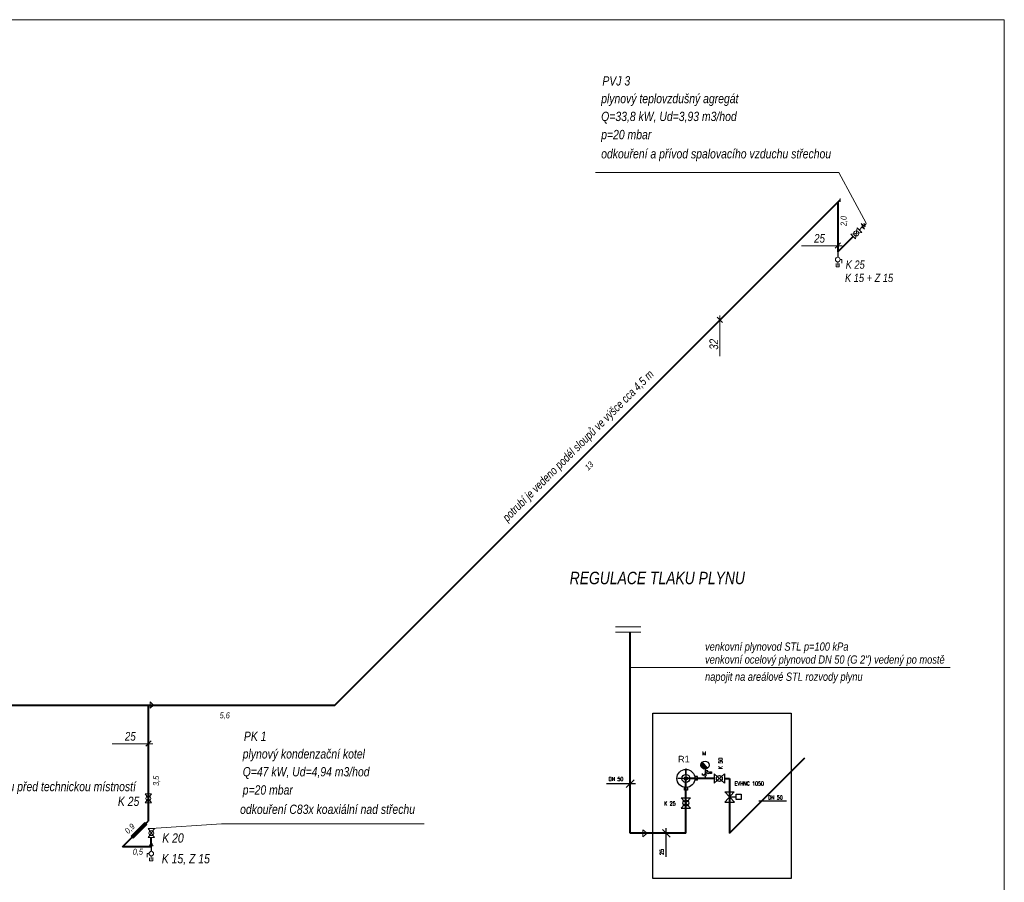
# Model space of a CAD drawing. Header units: millimetres. Extents: x 6435372 to 6591231, y 1734588 to 1852854.
# Tile 12 of 12: x 6548145 to 6577845, y 1823115 to 1849137. Entities that reach past the tile are written whole.
import ezdxf

# ---------------------------------------------------------------- set-up
doc = ezdxf.new("R2010")
doc.units = ezdxf.units.MM
for name, color, linetype in [('1', 7, 'Continuous'), ('plyn-popis', 7, 'Continuous'), ('PLYNNOVY', 7, 'Continuous'), ('SCHEMA', 7, 'Continuous')]:
    doc.layers.add(name, color=color, linetype=linetype)
for name, color, linetype, lineweight in [('LEGENDA', 7, 'Continuous', 0), ('Plyn', 6, 'Continuous', 30), ('plyn_popis', 7, 'Continuous', 18), ('plyn_potrubi', 40, 'PLYN2', 40)]:
    doc.layers.add(name, color=color, linetype=linetype, lineweight=lineweight)
doc.styles.add('ARIEL', font='arial.ttf')
doc.styles.add('INDRA', font='ariali.ttf')
doc.styles.get("Standard").update_dxf_attribs({"font": 'romans.shx'})
doc.linetypes.add('PLYN2', pattern='A,5,-0.5,["+",Standard,S=1,R=0,X=0,Y=-0.42],-1.2', length=6.7)

msp = doc.modelspace()

# ---------------------------------------------------------------- hatches: boundary and pattern name
at = {"layer": '1'}
h = msp.add_hatch(dxfattribs=at)
h.set_pattern_fill('ANSI31', scale=187.03125, angle=90, style=0)
h.set_pattern_definition([(135, (24940872.914, 11170100.287), (-16.531383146, -16.531383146), [])])
h.paths.add_polyline_path([(6568728, 1826734.8, 0.1920288), (6568694.4, 1826650.6, 0.6588722), (6568900.9, 1826561.9)])

# ---------------------------------------------------------------- linework, layer by layer
at = {"ltscale": 300}
for p, q in [((6572820.2, 1842132.5), (6572820.2, 1841969.8)), ((6552115, 1824232.6), (6552115, 1824050.1))]:
    msp.add_line(p, q, dxfattribs=at)
at = {"layer": '1', "color": 7}
for p, q in [((6568900.9, 1826561.9), (6568728, 1826734.8)), ((6568744.2, 1826346), (6568744.2, 1826400.3)), ((6568785, 1826346), (6568744.2, 1826346)), ((6568816.7, 1826528.4), (6568816.7, 1826422.1)), ((6568816.7, 1826422.1), (6568873.3, 1826422.1)), ((6568816.7, 1826420.9), (6568816.7, 1826382.2)), ((6568816.7, 1826318.8), (6568816.7, 1826248.3)), ((6568905.3, 1826480.6), (6568854.5, 1826480.6)), ((6568905.3, 1826455.1), (6568905.3, 1826480.6)), ((6568939.2, 1826422.1), (6568992.1, 1826422.1)), ((6569007.6, 1826399.5), (6568963, 1826399.5)), ((6568964.3, 1826445.8), (6569007.6, 1826445.8)), ((6569007.6, 1826445.8), (6569007.6, 1826399.5))]:
    msp.add_line(p, q, dxfattribs=at)
for centre, radius in [((6568816.7, 1826650.6), 122.3), ((6568816.7, 1826350.5), 31.7), ((6568906.2, 1826422.1), 33)]:
    msp.add_circle(centre, radius, dxfattribs=at)
at = {"layer": 'Plyn', "color": 7, "linetype": 'Continuous', "lineweight": 18, "ltscale": 1000}
for p, q in [((6572770.1, 1841777.7), (6572770.1, 1841686.2)), ((6572820.2, 1841830.6), (6572820.2, 1841718.9)), ((6572867.9, 1841686.2), (6572867.9, 1841780.4)), ((6572889.8, 1841902.3), (6572943.7, 1841902.3)), ((6572943.7, 1841795), (6572943.7, 1841902.3)), ((6572770.1, 1841686.2), (6572867.9, 1841686.2)), ((6552045.4, 1823982.5), (6551991.4, 1823982.5)), ((6551991.4, 1823875.3), (6551991.4, 1823982.5)), ((6552115, 1823910.8), (6552115, 1823799.1)), ((6552064.9, 1823857.9), (6552064.9, 1823766.4)), ((6552064.9, 1823766.4), (6552162.7, 1823766.4)), ((6552162.7, 1823766.4), (6552162.7, 1823860.6))]:
    msp.add_line(p, q, dxfattribs=at)
for centre in [(6572820.2, 1841900.2), (6552115, 1823980.5)]:
    msp.add_circle(centre, 69.6, dxfattribs=at)
at = {"layer": 'plyn-popis', "ltscale": 200}
msp.add_line((6569559.4, 1825690.1), (6569755, 1825690.1), dxfattribs=at)
at = {"layer": 'plyn-popis'}
msp.add_lwpolyline([(6567246.8, 1828216.6), (6571419.6, 1828216.6), (6571419.6, 1823227.2), (6567246.8, 1823227.2)], close=True, dxfattribs=at)
at = {"layer": 'plyn-popis', "ltscale": 200}
msp.add_lwpolyline([(6569755, 1825771.8), (6569906.1, 1825771.8), (6569906.1, 1825608.5), (6569755, 1825608.5)], close=True, dxfattribs=at)
at = {"layer": 'plyn_popis', "ltscale": 400}
for p, q in [((6565510.6, 1844524.5), (6572857.5, 1844524.5)), ((6572857.5, 1844524.5), (6573676.2, 1842998.5)), ((6572890.6, 1843739.2), (6572890.6, 1843638.5)), ((6573474.1, 1842786.4), (6573546.8, 1842885.3)), ((6573627.8, 1842820.5), (6573522.5, 1842990.4)), ((6573522.5, 1842990.4), (6573648, 1842889.3)), ((6573546.8, 1842885.3), (6573627.8, 1842820.5)), ((6573648, 1842889.3), (6573603.4, 1842990.4)), ((6573603.4, 1842990.4), (6573660.1, 1842933.8)), ((6573660.1, 1842933.8), (6573676.2, 1842998.5)), ((6566119.3, 1830821), (6566879.8, 1830821)), ((6566119.3, 1830665.6), (6566879.8, 1830665.6)), ((6552081.2, 1828555.3), (6552081.2, 1828462.9)), ((6552081.2, 1828555.3), (6552179.3, 1828462.9)), ((6552081.2, 1828370.5), (6552081.2, 1828462.9)), ((6552081.2, 1828370.5), (6552179.3, 1828462.9)), ((6554235.7, 1824880.1), (6552115, 1824737.3)), ((6560349.5, 1824880.1), (6554235.7, 1824880.1)), ((6567074.2, 1824595.1), (6566940.1, 1824702.6)), ((6566940.1, 1824702.6), (6566940.1, 1824594.8)), ((6566940.5, 1824487.2), (6566940.1, 1824594.9)), ((6567074.2, 1824595.1), (6566940.5, 1824487.2)), ((6552061.3, 1824215.5), (6552115, 1824338.1)), ((6552061.3, 1824215.5), (6552168.7, 1824215.5)), ((6552115, 1824338.1), (6552168.7, 1824215.5))]:
    msp.add_line(p, q, dxfattribs=at)
at = {"layer": 'plyn_popis'}
for p, q in [((6573212.6, 1842663.6), (6573543.4, 1842717)), ((6573404.7, 1842855.7), (6573351.3, 1842524.9)), ((6552122.3, 1825509.3), (6551926.2, 1825781)), ((6552122.3, 1825781), (6551926.2, 1825509.3)), ((6552016.9, 1824465.6), (6552213, 1824737.3)), ((6552016.9, 1824737.3), (6552213, 1824465.6))]:
    msp.add_line(p, q, dxfattribs=at)
at = {"layer": 'plyn_popis', "ltscale": 30}
for p, q in [((6572949.6, 1842319), (6571727.7, 1842319)), ((6572739, 1842243.9), (6572901.3, 1842406.2)), ((6569265.5, 1840213.3), (6569265.5, 1838991.3)), ((6569340.5, 1840002.7), (6569178.2, 1840165)), ((6552159.8, 1827297), (6550937.8, 1827297)), ((6551949.2, 1827221.9), (6552111.5, 1827384.2))]:
    msp.add_line(p, q, dxfattribs=at)
at = {"layer": 'plyn_popis', "ltscale": 200}
msp.add_line((6566559.6, 1829595.4), (6576206.4, 1829595.4), dxfattribs=at)
at = {"layer": 'plyn_popis', "ltscale": 30}
msp.add_lwpolyline([(6577844.5, 1849136.9), (6577844.5, 1807136.9), (6518444.5, 1807136.9), (6518444.5, 1849136.9)], close=True, dxfattribs=at)
at = {"layer": 'plyn_popis'}
for points in [[(6573351.3, 1842524.9), (6573212.6, 1842663.6)], [(6573404.7, 1842855.7), (6573543.4, 1842717)], [(6552122.3, 1825781), (6551926.2, 1825781)], [(6551926.2, 1825509.3), (6552122.3, 1825509.3)], [(6552016.9, 1824737.3), (6552213, 1824737.3)], [(6552213, 1824465.6), (6552016.9, 1824465.6)]]:
    msp.add_lwpolyline(points, dxfattribs=at)
at = {"layer": 'plyn_popis', "ltscale": 400}
msp.add_lwpolyline([(6551919, 1824920.2), (6551979.9, 1824859.4), (6551565.6, 1824445.1), (6551504.8, 1824506)], close=True, dxfattribs=at)
at = {"layer": 'plyn_popis'}
for centre in [(6573378, 1842690.3), (6552024.3, 1825645.2), (6552115, 1824601.5)]:
    msp.add_circle(centre, 75.7, dxfattribs=at)
at = {"layer": 'plyn_potrubi', "ltscale": 400}
for p, q in [((6557650.6, 1828462.9), (6572890.6, 1843702.9)), ((6522991.2, 1828462.9), (6557650.6, 1828462.9)), ((6552024.3, 1828462.9), (6552024.3, 1824962.9)), ((6551246.1, 1824184.7), (6552024.3, 1824962.9)), ((6552115, 1824184.7), (6551246.1, 1824184.7)), ((6552115, 1824184.7), (6552115, 1824465.6))]:
    msp.add_line(p, q, dxfattribs=at)
at = {"layer": 'plyn_potrubi', "ltscale": 200}
for p, q in [((6572820.2, 1843632.5), (6572820.2, 1842132.5)), ((6573282, 1842594.2), (6572820.2, 1842132.5)), ((6566559.6, 1824595.1), (6566559.6, 1830665.6)), ((6569558.8, 1824597.4), (6571829.5, 1826868.1)), ((6568239.4, 1824595.1), (6568239.4, 1826248.3)), ((6569095.8, 1826248.3), (6568239.4, 1826248.3)), ((6569401.7, 1826247.5), (6569558.8, 1826247.5)), ((6569558.8, 1826247.5), (6569558.8, 1824597.4)), ((6568239.4, 1824595.1), (6566559.6, 1824595.1))]:
    msp.add_line(p, q, dxfattribs=at)
at = {"layer": 'SCHEMA', "color": 7, "linetype": 'Continuous'}
for p, q in [((6568239.4, 1826546.5), (6568239.4, 1825904.5)), ((6568239.4, 1826370.8), (6568239.4, 1826514.5)), ((6568592.5, 1826304.6), (6568506.9, 1826304.6)), ((6568592.5, 1826192.1), (6568592.5, 1826304.6)), ((6569401.7, 1826105.6), (6569095.8, 1826389.9)), ((6569095.8, 1826389.9), (6569095.8, 1826105)), ((6569095.8, 1826105), (6569401.7, 1826389.3)), ((6569401.7, 1826389.3), (6569401.7, 1826105.6)), ((6566676.6, 1826211.6), (6566442.5, 1825972.1)), ((6568656.8, 1826248.3), (6567996.8, 1826248.3)), ((6568422.8, 1826248.3), (6568041.8, 1826248.3)), ((6568592.5, 1826192.1), (6568506.9, 1826192.1)), ((6568381.2, 1825659.1), (6568096.9, 1825353.2)), ((6568381.8, 1825353.2), (6568097.5, 1825659.1)), ((6568097.5, 1825659.1), (6568381.2, 1825659.1)), ((6569700.9, 1825843.1), (6569416.6, 1825537.2)), ((6569701.5, 1825537.2), (6569417.2, 1825843.1)), ((6569417.2, 1825843.1), (6569700.9, 1825843.1)), ((6569416.6, 1825537.2), (6569701.5, 1825537.2)), ((6568096.9, 1825353.2), (6568381.8, 1825353.2)), ((6567530.4, 1824707.1), (6567769.9, 1824473.1))]:
    msp.add_line(p, q, dxfattribs=at)
at = {"layer": 'SCHEMA', "color": 7, "lineweight": -3, "ltscale": 80}
for p, q in [((6565849.1, 1826092.5), (6566718.6, 1826092.5)), ((6567649.5, 1823879.7), (6567649.5, 1824749.1))]:
    msp.add_line(p, q, dxfattribs=at)
at = {"layer": 'SCHEMA', "color": 7, "ltscale": 80}
for p, q in [((6570623.4, 1825659.8), (6570431.7, 1825472.6)), ((6571276.6, 1825566.2), (6570435.8, 1825566.2))]:
    msp.add_line(p, q, dxfattribs=at)
at = {"layer": 'SCHEMA', "color": 7, "linetype": 'Continuous'}
msp.add_lwpolyline([(6568285.5, 1825978.9), (6568285.5, 1825898.2), (6568193.2, 1825898.2), (6568193.2, 1825978.9)], dxfattribs=at)
for centre, radius in [((6568239.4, 1826248.3), 273.3), ((6568239.4, 1826248.3), 122.5), ((6568239.4, 1826248.3), 47.9), ((6569248.8, 1826248.3), 87.8), ((6568239.1, 1825506.2), 87.8)]:
    msp.add_circle(centre, radius, dxfattribs=at)

# ---------------------------------------------------------------- texts
at = {"layer": 'LEGENDA', "ltscale": 400, "style": 'INDRA', "width": 0.8}
msp.add_text('REGULACE TLAKU PLYNU', height=375, dxfattribs=at).set_placement((6564734.9, 1832108.2, -20295.3))
at = {"layer": 'Plyn', "color": 7, "style": 'ARIEL'}
msp.add_text('R1', height=196.88, rotation=0.77041, dxfattribs=at).set_placement((6568003.6, 1826733.4, -17539.5))
at = {"layer": 'plyn_popis', "linetype": 'Continuous', "style": 'INDRA', "width": 0.8}
for s, height, p in [('PVJ 3 ', 281.25, (6565720.7, 1847151.2)), ('plynový teplovzdušný agregát', 281.25, (6565684.7, 1846618)), ('Q=33,8 kW, Ud=3,93 m3/hod', 281.25, (6565684.7, 1846079.4)), ('p=20 mbar', 281.25, (6565684.7, 1845530.9)), ('odkouření a přívod spalovacího vzduchu střechou', 281.25, (6565684.7, 1844952.6)), ('25', 262.5, (6572108.3, 1842410.4)), ('K 25', 250, (6573060.6, 1841623.6)), ('K 15 + Z 15', 250, (6573039.1, 1841223)), ('venkovní plynovod STL p=100 kPa', 250, (6568818.1, 1830101.5)), ('venkovní ocelový plynovod DN 50 (G 2") vedený po mostě', 250, (6568818.1, 1829711.3)), ('napojit na areálové STL rozvody plynu', 250, (6568818.1, 1829193.3)), ('25', 262.5, (6551318.4, 1827388.4)), ('PK 1', 281.25, (6554908, 1827382.4)), ('plynový kondenzační kotel', 281.25, (6554871.9, 1826849.2)), ('Q=47 kW, Ud=4,94 m3/hod', 281.25, (6554871.9, 1826310.7)), ('uzávěr plynu před technickou místností', 281.25, (6546200.2, 1825863.9)), ('p=20 mbar', 281.25, (6554871.9, 1825762.1)), ('K 25', 281.25, (6551106.5, 1825418.2)), ('odkouření C83x koaxiální nad střechu', 281.25, (6554793.1, 1825178.4)), ('K 20', 281.25, (6552445.4, 1824312.3)), ('K 15, Z 15', 281.25, (6552430.7, 1823687.2))]:
    msp.add_text(s, height=height, dxfattribs=at).set_placement(p)
at = {"layer": 'plyn_popis', "color": 8, "linetype": 'Continuous', "style": 'INDRA', "width": 0.8}
for s, rotation, p in [('2,0', 90, (6573085.6, 1842911.9)), ('13', 45, (6565297.6, 1835528.5)), ('3,5', 90, (6552349.4, 1826022.6)), ('0,9', 45, (6551420.3, 1824563.6))]:
    msp.add_text(s, height=180, rotation=rotation, dxfattribs=at).set_placement(p)
at = {"layer": 'plyn_popis', "linetype": 'Continuous', "style": 'INDRA', "width": 0.8}
for s, height, rotation, p in [('32', 262.5, 90, (6569212.2, 1839181.4)), ('potrubí je vedeno podél sloupů ve výšce cca 4,5 m', 250, 45, (6562857.9, 1833979.1))]:
    msp.add_text(s, height=height, rotation=rotation, dxfattribs=at).set_placement(p)
at = {"layer": 'plyn_popis', "color": 8, "linetype": 'Continuous', "style": 'INDRA', "width": 0.8}
for s, p in [('5,6', (6554177.8, 1828061.8)), ('0,5', (6551556.3, 1823949.2))]:
    msp.add_text(s, height=180, dxfattribs=at).set_placement(p)
at = {"layer": 'PLYNNOVY', "color": 7, "linetype": 'Continuous', "width": 0.9}
for s, p in [('M', (6568737.9, 1826950.9, -8520.8)), ('DN 50', (6565910.3, 1826174.8)), ('EVHNC 1050', (6569711.5, 1826037)), ('DN 50', (6570719.3, 1825614.9)), ('K 25', (6567586.7, 1825435.7, -8520.8))]:
    msp.add_text(s, height=115.5, dxfattribs=at).set_placement(p)
for s, p in [('K 50', (6569341.2, 1826531.6)), ('25', (6567567.2, 1823940.8))]:
    msp.add_text(s, height=115.5, rotation=90, dxfattribs=at).set_placement(p)

doc.saveas('drawing.dxf')
